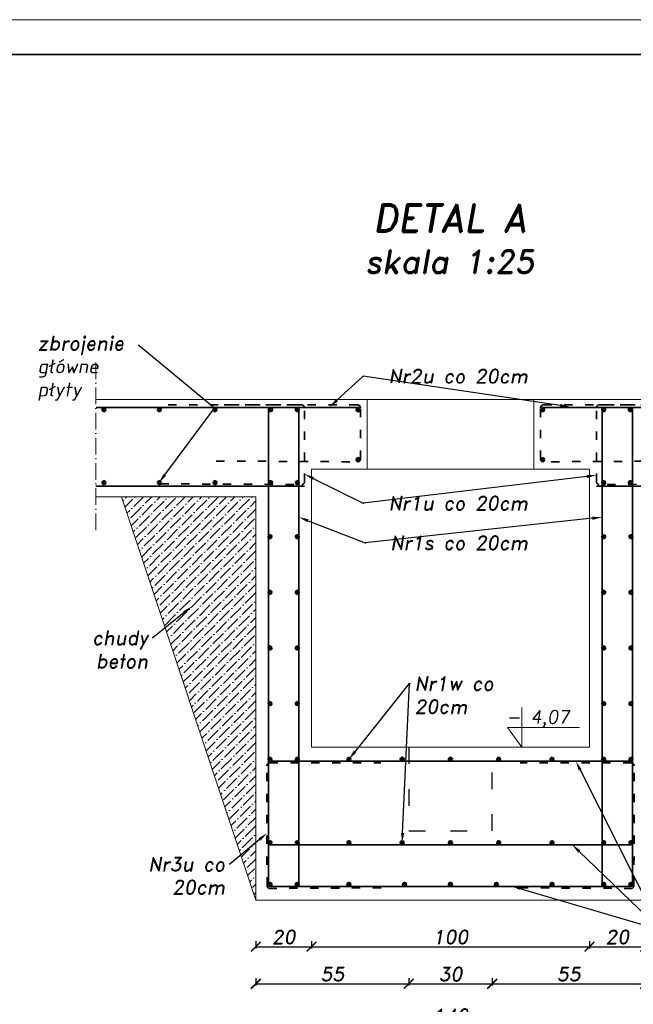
# Model space of a CAD drawing. Header units: millimetres. Extents: x 300938 to 312016, y 11971 to 20881.
# Tile 238 of 239: x 311287 to 311728, y 19334 to 20042. Entities that reach past the tile are written whole.
import ezdxf
from ezdxf import colors
from ezdxf.entities.mleader import LeaderData, LeaderLine
from ezdxf.math import Vec2, Vec3

# ---------------------------------------------------------------- set-up
doc = ezdxf.new("R2010")
doc.units = ezdxf.units.MM
doc.linetypes.add('ACAD_ISO03W100', pattern=[30, 12, -18])
doc.linetypes.add('ACAD_ISO10W100', pattern=[18, 12, -3, 0, -3])
for name, color, linetype, lineweight in [('konstrukcja', 3, 'Continuous', 35), ('konstrukcja wymiary', 1, 'Continuous', 13), ('kreskowanie', 253, 'Continuous', 0), ('linie widok', 2, 'Continuous', 18), ('opisy', 2, 'Continuous', 18), ('osie', 5, 'ACAD_ISO10W100', 13), ('zbrojenie', 4, 'Continuous', 50), ('zbrojenie płyty', 141, 'Continuous', 35), ('ściana konstrukcja', 107, 'Continuous', 18)]:
    doc.layers.add(name, color=color, linetype=linetype, lineweight=lineweight)
doc.layers.add('przerywane', color=6, linetype='ACAD_ISO03W100')
doc.styles.add('KONSTRUKCJA', font='romand.shx', dxfattribs={"oblique": 10})
doc.dimstyles.new('150 do 125', dxfattribs={"dimtxt": 10, "dimasz": 7, "dimexe": 1.25, "dimexo": 0.625, "dimgap": 2, "dimtad": 1, "dimdec": 0, "dimlfac": 0.5, "dimrnd": 0.5, "dimtxsty": 'KONSTRUKCJA', "dimblk": 'ARCHTICK', "dimcen": 2.5, "dimadec": 0, "dimazin": 0, "dimtfac": 1, "dimtdec": 0, "dimtix": 1, "dimtmove": 0, "dimatfit": 3, "dimfxl": 4, "dimfxlon": 1, "dimarcsym": 0})

# ---------------------------------------------------------------- blocks, each defined once
blk = doc.blocks.new('_ArchTick')
at = {"color": 0, "linetype": 'ByBlock', "lineweight": 13, "const_width": 0.15}
blk.add_lwpolyline([(-0.5, -0.5), (0.5, 0.5)], dxfattribs=at)
blk = doc.blocks.new('*D1262')
at = {"layer": 'Defpoints', "color": 0, "transparency": 16777216}
for p in [(311536.64, 19768.82), (311536.64, 19718.82), (311869.44, 19718.82)]:
    blk.add_point(p, dxfattribs=at)
at = {"layer": 'konstrukcja wymiary', "color": 0, "lineweight": -2, "transparency": 16777216}
for p, q in [((311865.44, 19768.82), (311870.69, 19768.82)), ((311869.44, 19768.82), (311869.44, 19718.82)), ((311865.44, 19718.82), (311870.69, 19718.82))]:
    blk.add_line(p, q, dxfattribs=at)
at = {"layer": 'konstrukcja wymiary', "color": 0, "lineweight": -2, "transparency": 16777216, "xscale": 7, "yscale": 7, "zscale": 7}
for p, rotation in [((311869.44, 19768.82), 90), ((311869.44, 19718.82), 270)]:
    blk.add_blockref('_ArchTick', p, dxfattribs=dict(at, rotation=rotation))
at = {"layer": 'konstrukcja wymiary', "color": 0, "transparency": 16777216, "insert": (311862.44, 19743.82), "char_height": 10, "attachment_point": 5, "rotation": 90, "style": 'KONSTRUKCJA'}
blk.add_mtext('25', dxfattribs=at)
blk = doc.blocks.new('*D1263')
at = {"layer": 'Defpoints', "color": 0, "transparency": 16777216}
for p in [(311536.64, 19718.82), (311496.64, 19518.82), (311869.44, 19518.82)]:
    blk.add_point(p, dxfattribs=at)
at = {"layer": 'konstrukcja wymiary', "color": 0, "lineweight": -2, "transparency": 16777216}
for p, q in [((311865.44, 19718.82), (311870.69, 19718.82)), ((311869.44, 19718.82), (311869.44, 19518.82)), ((311865.44, 19518.82), (311870.69, 19518.82))]:
    blk.add_line(p, q, dxfattribs=at)
at = {"layer": 'konstrukcja wymiary', "color": 0, "lineweight": -2, "transparency": 16777216, "xscale": 7, "yscale": 7, "zscale": 7}
for p, rotation in [((311869.44, 19718.82), 90), ((311869.44, 19518.82), 270)]:
    blk.add_blockref('_ArchTick', p, dxfattribs=dict(at, rotation=rotation))
at = {"layer": 'konstrukcja wymiary', "color": 0, "transparency": 16777216, "insert": (311862.44, 19618.82), "char_height": 10, "attachment_point": 5, "rotation": 90, "style": 'KONSTRUKCJA'}
blk.add_mtext('100', dxfattribs=at)
blk = doc.blocks.new('*D1264')
at = {"layer": 'Defpoints', "color": 0, "transparency": 16777216}
for p in [(311496.64, 19518.82), (311566.64, 19458.82), (311869.44, 19458.82)]:
    blk.add_point(p, dxfattribs=at)
at = {"layer": 'konstrukcja wymiary', "color": 0, "lineweight": -2, "transparency": 16777216}
for p, q in [((311865.44, 19518.82), (311870.69, 19518.82)), ((311869.44, 19518.82), (311869.44, 19458.82)), ((311865.44, 19458.82), (311870.69, 19458.82))]:
    blk.add_line(p, q, dxfattribs=at)
at = {"layer": 'konstrukcja wymiary', "color": 0, "lineweight": -2, "transparency": 16777216, "xscale": 7, "yscale": 7, "zscale": 7}
for p, rotation in [((311869.44, 19518.82), 90), ((311869.44, 19458.82), 270)]:
    blk.add_blockref('_ArchTick', p, dxfattribs=dict(at, rotation=rotation))
at = {"layer": 'konstrukcja wymiary', "color": 0, "transparency": 16777216, "insert": (311862.44, 19488.82), "char_height": 10, "attachment_point": 5, "rotation": 90, "style": 'KONSTRUKCJA'}
blk.add_mtext('30', dxfattribs=at)
blk = doc.blocks.new('*D1265')
at = {"layer": 'Defpoints', "color": 0, "transparency": 16777216}
for p in [(311566.64, 19458.82), (311736.64, 19408.82), (311869.44, 19408.82)]:
    blk.add_point(p, dxfattribs=at)
at = {"layer": 'konstrukcja wymiary', "color": 0, "lineweight": -2, "transparency": 16777216}
for p, q in [((311865.44, 19458.82), (311870.69, 19458.82)), ((311869.44, 19458.82), (311869.44, 19408.82)), ((311865.44, 19408.82), (311870.69, 19408.82))]:
    blk.add_line(p, q, dxfattribs=at)
at = {"layer": 'konstrukcja wymiary', "color": 0, "lineweight": -2, "transparency": 16777216, "xscale": 7, "yscale": 7, "zscale": 7}
for p, rotation in [((311869.44, 19458.82), 90), ((311869.44, 19408.82), 270)]:
    blk.add_blockref('_ArchTick', p, dxfattribs=dict(at, rotation=rotation))
at = {"layer": 'konstrukcja wymiary', "color": 0, "transparency": 16777216, "insert": (311862.44, 19433.82), "char_height": 10, "attachment_point": 5, "rotation": 90, "style": 'KONSTRUKCJA'}
blk.add_mtext('25', dxfattribs=at)
blk = doc.blocks.new('*D1268')
at = {"layer": 'Defpoints', "color": 0, "transparency": 16777216}
for p in [(311496.64, 19518.82), (311456.64, 19468.82), (311496.64, 19375.48)]:
    blk.add_point(p, dxfattribs=at)
at = {"layer": 'konstrukcja wymiary', "color": 0, "lineweight": -2, "transparency": 16777216}
for p, q in [((311456.64, 19379.48), (311456.64, 19374.23)), ((311496.64, 19379.48), (311496.64, 19374.23)), ((311456.64, 19375.48), (311496.64, 19375.48))]:
    blk.add_line(p, q, dxfattribs=at)
at = {"layer": 'konstrukcja wymiary', "color": 0, "lineweight": -2, "transparency": 16777216, "xscale": 7, "yscale": 7, "zscale": 7, "rotation": 180}
blk.add_blockref('_ArchTick', (311456.64, 19375.48), dxfattribs=at)
at = {"layer": 'konstrukcja wymiary', "color": 0, "lineweight": -2, "transparency": 16777216, "xscale": 7, "yscale": 7, "zscale": 7}
blk.add_blockref('_ArchTick', (311496.64, 19375.48), dxfattribs=at)
at = {"layer": 'konstrukcja wymiary', "color": 0, "transparency": 16777216, "insert": (311476.64, 19382.48), "char_height": 10, "attachment_point": 5, "style": 'KONSTRUKCJA'}
blk.add_mtext('20', dxfattribs=at)
blk = doc.blocks.new('*D1269')
at = {"layer": 'Defpoints', "color": 0, "transparency": 16777216}
for p in [(311496.64, 19518.82), (311696.64, 19518.82), (311696.64, 19375.48)]:
    blk.add_point(p, dxfattribs=at)
at = {"layer": 'konstrukcja wymiary', "color": 0, "lineweight": -2, "transparency": 16777216}
for p, q in [((311496.64, 19379.48), (311496.64, 19374.23)), ((311696.64, 19379.48), (311696.64, 19374.23)), ((311496.64, 19375.48), (311696.64, 19375.48))]:
    blk.add_line(p, q, dxfattribs=at)
at = {"layer": 'konstrukcja wymiary', "color": 0, "lineweight": -2, "transparency": 16777216, "xscale": 7, "yscale": 7, "zscale": 7, "rotation": 180}
blk.add_blockref('_ArchTick', (311496.64, 19375.48), dxfattribs=at)
at = {"layer": 'konstrukcja wymiary', "color": 0, "lineweight": -2, "transparency": 16777216, "xscale": 7, "yscale": 7, "zscale": 7}
blk.add_blockref('_ArchTick', (311696.64, 19375.48), dxfattribs=at)
at = {"layer": 'konstrukcja wymiary', "color": 0, "transparency": 16777216, "insert": (311596.64, 19382.48), "char_height": 10, "attachment_point": 5, "style": 'KONSTRUKCJA'}
blk.add_mtext('100', dxfattribs=at)
blk = doc.blocks.new('*D1270')
at = {"layer": 'Defpoints', "color": 0, "transparency": 16777216}
for p in [(311696.64, 19518.82), (311736.64, 19408.82), (311736.64, 19375.48)]:
    blk.add_point(p, dxfattribs=at)
at = {"layer": 'konstrukcja wymiary', "color": 0, "lineweight": -2, "transparency": 16777216}
for p, q in [((311696.64, 19379.48), (311696.64, 19374.23)), ((311736.64, 19379.48), (311736.64, 19374.23)), ((311696.64, 19375.48), (311736.64, 19375.48))]:
    blk.add_line(p, q, dxfattribs=at)
at = {"layer": 'konstrukcja wymiary', "color": 0, "lineweight": -2, "transparency": 16777216, "xscale": 7, "yscale": 7, "zscale": 7, "rotation": 180}
blk.add_blockref('_ArchTick', (311696.64, 19375.48), dxfattribs=at)
at = {"layer": 'konstrukcja wymiary', "color": 0, "lineweight": -2, "transparency": 16777216, "xscale": 7, "yscale": 7, "zscale": 7}
blk.add_blockref('_ArchTick', (311736.64, 19375.48), dxfattribs=at)
at = {"layer": 'konstrukcja wymiary', "color": 0, "transparency": 16777216, "insert": (311716.64, 19382.48), "char_height": 10, "attachment_point": 5, "style": 'KONSTRUKCJA'}
blk.add_mtext('20', dxfattribs=at)
blk = doc.blocks.new('*D1271')
at = {"layer": 'Defpoints', "color": 0, "transparency": 16777216}
for p in [(311566.64, 19458.82), (311456.64, 19408.82), (311566.64, 19348.82)]:
    blk.add_point(p, dxfattribs=at)
at = {"layer": 'konstrukcja wymiary', "color": 0, "lineweight": -2, "transparency": 16777216}
for p, q in [((311456.64, 19352.82), (311456.64, 19347.57)), ((311566.64, 19352.82), (311566.64, 19347.57)), ((311456.64, 19348.82), (311566.64, 19348.82))]:
    blk.add_line(p, q, dxfattribs=at)
at = {"layer": 'konstrukcja wymiary', "color": 0, "lineweight": -2, "transparency": 16777216, "xscale": 7, "yscale": 7, "zscale": 7, "rotation": 180}
blk.add_blockref('_ArchTick', (311456.64, 19348.82), dxfattribs=at)
at = {"layer": 'konstrukcja wymiary', "color": 0, "lineweight": -2, "transparency": 16777216, "xscale": 7, "yscale": 7, "zscale": 7}
blk.add_blockref('_ArchTick', (311566.64, 19348.82), dxfattribs=at)
at = {"layer": 'konstrukcja wymiary', "color": 0, "transparency": 16777216, "insert": (311511.64, 19355.82), "char_height": 10, "attachment_point": 5, "style": 'KONSTRUKCJA'}
blk.add_mtext('55', dxfattribs=at)
blk = doc.blocks.new('*D1272')
at = {"layer": 'Defpoints', "color": 0, "transparency": 16777216}
for p in [(311566.64, 19458.82), (311626.64, 19458.82), (311626.64, 19348.82)]:
    blk.add_point(p, dxfattribs=at)
at = {"layer": 'konstrukcja wymiary', "color": 0, "lineweight": -2, "transparency": 16777216}
for p, q in [((311566.64, 19352.82), (311566.64, 19347.57)), ((311626.64, 19352.82), (311626.64, 19347.57)), ((311566.64, 19348.82), (311626.64, 19348.82))]:
    blk.add_line(p, q, dxfattribs=at)
at = {"layer": 'konstrukcja wymiary', "color": 0, "lineweight": -2, "transparency": 16777216, "xscale": 7, "yscale": 7, "zscale": 7, "rotation": 180}
blk.add_blockref('_ArchTick', (311566.64, 19348.82), dxfattribs=at)
at = {"layer": 'konstrukcja wymiary', "color": 0, "lineweight": -2, "transparency": 16777216, "xscale": 7, "yscale": 7, "zscale": 7}
blk.add_blockref('_ArchTick', (311626.64, 19348.82), dxfattribs=at)
at = {"layer": 'konstrukcja wymiary', "color": 0, "transparency": 16777216, "insert": (311596.64, 19355.82), "char_height": 10, "attachment_point": 5, "style": 'KONSTRUKCJA'}
blk.add_mtext('30', dxfattribs=at)
blk = doc.blocks.new('*D1273')
at = {"layer": 'Defpoints', "color": 0, "transparency": 16777216}
for p in [(311626.64, 19458.82), (311736.64, 19408.82), (311736.64, 19348.82)]:
    blk.add_point(p, dxfattribs=at)
at = {"layer": 'konstrukcja wymiary', "color": 0, "lineweight": -2, "transparency": 16777216}
for p, q in [((311626.64, 19352.82), (311626.64, 19347.57)), ((311736.64, 19352.82), (311736.64, 19347.57)), ((311626.64, 19348.82), (311736.64, 19348.82))]:
    blk.add_line(p, q, dxfattribs=at)
at = {"layer": 'konstrukcja wymiary', "color": 0, "lineweight": -2, "transparency": 16777216, "xscale": 7, "yscale": 7, "zscale": 7, "rotation": 180}
blk.add_blockref('_ArchTick', (311626.64, 19348.82), dxfattribs=at)
at = {"layer": 'konstrukcja wymiary', "color": 0, "lineweight": -2, "transparency": 16777216, "xscale": 7, "yscale": 7, "zscale": 7}
blk.add_blockref('_ArchTick', (311736.64, 19348.82), dxfattribs=at)
at = {"layer": 'konstrukcja wymiary', "color": 0, "transparency": 16777216, "insert": (311681.64, 19355.82), "char_height": 10, "attachment_point": 5, "style": 'KONSTRUKCJA'}
blk.add_mtext('55', dxfattribs=at)
blk = doc.blocks.new('*D1274')
at = {"layer": 'Defpoints', "color": 0, "transparency": 16777216}
for p in [(311456.64, 19408.82), (311736.64, 19408.82), (311736.64, 19318.82)]:
    blk.add_point(p, dxfattribs=at)
at = {"layer": 'konstrukcja wymiary', "color": 0, "lineweight": -2, "transparency": 16777216}
for p, q in [((311456.64, 19322.82), (311456.64, 19317.57)), ((311736.64, 19322.82), (311736.64, 19317.57)), ((311456.64, 19318.82), (311736.64, 19318.82))]:
    blk.add_line(p, q, dxfattribs=at)
at = {"layer": 'konstrukcja wymiary', "color": 0, "lineweight": -2, "transparency": 16777216, "xscale": 7, "yscale": 7, "zscale": 7, "rotation": 180}
blk.add_blockref('_ArchTick', (311456.64, 19318.82), dxfattribs=at)
at = {"layer": 'konstrukcja wymiary', "color": 0, "lineweight": -2, "transparency": 16777216, "xscale": 7, "yscale": 7, "zscale": 7}
blk.add_blockref('_ArchTick', (311736.64, 19318.82), dxfattribs=at)
at = {"layer": 'konstrukcja wymiary', "color": 0, "transparency": 16777216, "insert": (311596.64, 19325.82), "char_height": 10, "attachment_point": 5, "style": 'KONSTRUKCJA'}
blk.add_mtext('140', dxfattribs=at)

msp = doc.modelspace()

# ---------------------------------------------------------------- hatches: boundary and pattern name
at = {"layer": 'kreskowanie'}
h = msp.add_hatch(dxfattribs=at)
h.set_pattern_fill('ANSI36', color=256, scale=1.333333, style=0)
h.set_pattern_definition([(45, (111687.676, 8566.1814), (2.24506401, 8.23190136), [10.58333323, -2.11666665, 0, -2.11666665])])
h.paths.add_polyline_path([(311456.644, 19408.816), (311456.644, 19698.816), (311360.004, 19698.816)])
at = {"layer": 'zbrojenie', "linetype": 'Continuous', "ltscale": 0.7}
h = msp.add_hatch(color=256, dxfattribs=at)
edge = h.paths.add_edge_path()
edge.add_arc((311347.325, 19761.477), 1.2, -180, 180, ccw=False)
h = msp.add_hatch(color=256, dxfattribs=at)
edge = h.paths.add_edge_path()
edge.add_arc((311387.325, 19761.477), 1.2, -180, 180, ccw=False)
h = msp.add_hatch(color=256, dxfattribs=at)
edge = h.paths.add_edge_path()
edge.add_arc((311427.325, 19761.477), 1.2, -180, 180, ccw=False)
h = msp.add_hatch(color=256, dxfattribs=at)
edge = h.paths.add_edge_path()
edge.add_arc((311467.325, 19761.477), 1.2, -180, 180, ccw=False)
h = msp.add_hatch(color=256, dxfattribs=at)
edge = h.paths.add_edge_path()
edge.add_arc((311486.41, 19761.477), 1.2, -180, 180, ccw=False)
h = msp.add_hatch(color=256, dxfattribs=at)
edge = h.paths.add_edge_path()
edge.add_arc((311530.24, 19761.477), 1.2, -180, 180, ccw=False)
h = msp.add_hatch(color=256, dxfattribs=at)
edge = h.paths.add_edge_path()
edge.add_arc((311663.049, 19761.477), 1.2, 0, 360)
h = msp.add_hatch(color=256, dxfattribs=at)
edge = h.paths.add_edge_path()
edge.add_arc((311706.879, 19761.477), 1.2, 0, 360)
h = msp.add_hatch(color=256, dxfattribs=at)
edge = h.paths.add_edge_path()
edge.add_arc((311725.964, 19761.477), 1.2, 0, 360)
h = msp.add_hatch(color=256, dxfattribs=at)
edge = h.paths.add_edge_path()
edge.add_arc((311530.24, 19725.555), 1.2, -180, 180, ccw=False)
h = msp.add_hatch(color=256, dxfattribs=at)
edge = h.paths.add_edge_path()
edge.add_arc((311663.049, 19725.555), 1.2, 0, 360)
h = msp.add_hatch(color=256, dxfattribs=at)
edge = h.paths.add_edge_path()
edge.add_arc((311347.325, 19709.114), 1.2, -180, 180, ccw=False)
h = msp.add_hatch(color=256, dxfattribs=at)
edge = h.paths.add_edge_path()
edge.add_arc((311387.325, 19709.114), 1.2, -180, 180, ccw=False)
h = msp.add_hatch(color=256, dxfattribs=at)
edge = h.paths.add_edge_path()
edge.add_arc((311427.325, 19709.114), 1.2, -180, 180, ccw=False)
h = msp.add_hatch(color=256, dxfattribs=at)
edge = h.paths.add_edge_path()
edge.add_arc((311467.325, 19709.114), 1.2, -180, 180, ccw=False)
h = msp.add_hatch(color=256, dxfattribs=at)
edge = h.paths.add_edge_path()
edge.add_arc((311486.41, 19709.114), 1.2, -180, 180, ccw=False)
h = msp.add_hatch(color=256, dxfattribs=at)
edge = h.paths.add_edge_path()
edge.add_arc((311706.879, 19709.114), 1.2, 0, 360)
h = msp.add_hatch(color=256, dxfattribs=at)
edge = h.paths.add_edge_path()
edge.add_arc((311725.964, 19709.114), 1.2, 0, 360)
h = msp.add_hatch(color=256, dxfattribs=at)
edge = h.paths.add_edge_path()
edge.add_arc((311466.879, 19670.195), 1.2, 0, 360)
h = msp.add_hatch(color=256, dxfattribs=at)
edge = h.paths.add_edge_path()
edge.add_arc((311486.41, 19670.195), 1.2, -180, 180, ccw=False)
h = msp.add_hatch(color=256, dxfattribs=at)
edge = h.paths.add_edge_path()
edge.add_arc((311706.879, 19670.195), 1.2, 0, 360)
h = msp.add_hatch(color=256, dxfattribs=at)
edge = h.paths.add_edge_path()
edge.add_arc((311726.41, 19670.195), 1.2, -180, 180, ccw=False)
h = msp.add_hatch(color=256, dxfattribs=at)
edge = h.paths.add_edge_path()
edge.add_arc((311466.879, 19630.195), 1.2, 0, 360)
h = msp.add_hatch(color=256, dxfattribs=at)
edge = h.paths.add_edge_path()
edge.add_arc((311486.41, 19630.195), 1.2, -180, 180, ccw=False)
h = msp.add_hatch(color=256, dxfattribs=at)
edge = h.paths.add_edge_path()
edge.add_arc((311706.879, 19630.195), 1.2, 0, 360)
h = msp.add_hatch(color=256, dxfattribs=at)
edge = h.paths.add_edge_path()
edge.add_arc((311726.41, 19630.195), 1.2, -180, 180, ccw=False)
h = msp.add_hatch(color=256, dxfattribs=at)
edge = h.paths.add_edge_path()
edge.add_arc((311466.879, 19590.195), 1.2, 0, 360)
h = msp.add_hatch(color=256, dxfattribs=at)
edge = h.paths.add_edge_path()
edge.add_arc((311486.41, 19590.195), 1.2, -180, 180, ccw=False)
h = msp.add_hatch(color=256, dxfattribs=at)
edge = h.paths.add_edge_path()
edge.add_arc((311706.879, 19590.195), 1.2, 0, 360)
h = msp.add_hatch(color=256, dxfattribs=at)
edge = h.paths.add_edge_path()
edge.add_arc((311726.41, 19590.195), 1.2, -180, 180, ccw=False)
h = msp.add_hatch(color=256, dxfattribs=at)
edge = h.paths.add_edge_path()
edge.add_arc((311466.879, 19550.195), 1.2, 0, 360)
h = msp.add_hatch(color=256, dxfattribs=at)
edge = h.paths.add_edge_path()
edge.add_arc((311486.41, 19550.195), 1.2, -180, 180, ccw=False)
h = msp.add_hatch(color=256, dxfattribs=at)
edge = h.paths.add_edge_path()
edge.add_arc((311706.879, 19550.195), 1.2, 0, 360)
h = msp.add_hatch(color=256, dxfattribs=at)
edge = h.paths.add_edge_path()
edge.add_arc((311726.41, 19550.195), 1.2, -180, 180, ccw=False)
h = msp.add_hatch(color=256, dxfattribs=at)
edge = h.paths.add_edge_path()
edge.add_arc((311466.879, 19510.195), 1.2, 0, 360)
h = msp.add_hatch(color=256, dxfattribs=at)
edge = h.paths.add_edge_path()
edge.add_arc((311486.41, 19510.195), 1.2, -180, 180, ccw=False)
h = msp.add_hatch(color=256, dxfattribs=at)
edge = h.paths.add_edge_path()
edge.add_arc((311523.585, 19510.195), 1.2, -180, 180, ccw=False)
h = msp.add_hatch(color=256, dxfattribs=at)
edge = h.paths.add_edge_path()
edge.add_arc((311561.891, 19510.195), 1.2, -180, 180, ccw=False)
h = msp.add_hatch(color=256, dxfattribs=at)
edge = h.paths.add_edge_path()
edge.add_arc((311596.644, 19510.195), 1.2, -180, 180, ccw=False)
h = msp.add_hatch(color=256, dxfattribs=at)
edge = h.paths.add_edge_path()
edge.add_arc((311631.398, 19510.195), 1.2, 0, 360)
h = msp.add_hatch(color=256, dxfattribs=at)
edge = h.paths.add_edge_path()
edge.add_arc((311669.703, 19510.195), 1.2, 0, 360)
h = msp.add_hatch(color=256, dxfattribs=at)
edge = h.paths.add_edge_path()
edge.add_arc((311706.879, 19510.195), 1.2, 0, 360)
h = msp.add_hatch(color=256, dxfattribs=at)
edge = h.paths.add_edge_path()
edge.add_arc((311726.41, 19510.195), 1.2, -180, 180, ccw=False)
h = msp.add_hatch(color=256, dxfattribs=at)
edge = h.paths.add_edge_path()
edge.add_arc((311466.879, 19450.195), 1.2, 0, 360)
h = msp.add_hatch(color=256, dxfattribs=at)
edge = h.paths.add_edge_path()
edge.add_arc((311486.41, 19450.195), 1.2, -180, 180, ccw=False)
h = msp.add_hatch(color=256, dxfattribs=at)
edge = h.paths.add_edge_path()
edge.add_arc((311523.585, 19450.195), 1.2, -180, 180, ccw=False)
h = msp.add_hatch(color=256, dxfattribs=at)
edge = h.paths.add_edge_path()
edge.add_arc((311561.891, 19450.195), 1.2, -180, 180, ccw=False)
h = msp.add_hatch(color=256, dxfattribs=at)
edge = h.paths.add_edge_path()
edge.add_arc((311596.644, 19450.195), 1.2, -180, 180, ccw=False)
h = msp.add_hatch(color=256, dxfattribs=at)
edge = h.paths.add_edge_path()
edge.add_arc((311631.398, 19450.195), 1.2, 0, 360)
h = msp.add_hatch(color=256, dxfattribs=at)
edge = h.paths.add_edge_path()
edge.add_arc((311669.703, 19450.195), 1.2, 0, 360)
h = msp.add_hatch(color=256, dxfattribs=at)
edge = h.paths.add_edge_path()
edge.add_arc((311706.879, 19450.195), 1.2, 0, 360)
h = msp.add_hatch(color=256, dxfattribs=at)
edge = h.paths.add_edge_path()
edge.add_arc((311726.41, 19450.195), 1.2, -180, 180, ccw=False)
h = msp.add_hatch(color=256, dxfattribs=at)
edge = h.paths.add_edge_path()
edge.add_arc((311466.879, 19420.195), 1.2, 0, 360)
h = msp.add_hatch(color=256, dxfattribs=at)
edge = h.paths.add_edge_path()
edge.add_arc((311486.41, 19420.195), 1.2, -180, 180, ccw=False)
h = msp.add_hatch(color=256, dxfattribs=at)
edge = h.paths.add_edge_path()
edge.add_arc((311523.585, 19420.195), 1.2, -180, 180, ccw=False)
h = msp.add_hatch(color=256, dxfattribs=at)
edge = h.paths.add_edge_path()
edge.add_arc((311563.585, 19420.195), 1.2, -180, 180, ccw=False)
h = msp.add_hatch(color=256, dxfattribs=at)
edge = h.paths.add_edge_path()
edge.add_arc((311596.644, 19420.195), 1.2, -180, 180, ccw=False)
h = msp.add_hatch(color=256, dxfattribs=at)
edge = h.paths.add_edge_path()
edge.add_arc((311629.703, 19420.195), 1.2, 0, 360)
h = msp.add_hatch(color=256, dxfattribs=at)
edge = h.paths.add_edge_path()
edge.add_arc((311669.703, 19420.195), 1.2, 0, 360)
h = msp.add_hatch(color=256, dxfattribs=at)
edge = h.paths.add_edge_path()
edge.add_arc((311706.879, 19420.195), 1.2, 0, 360)
h = msp.add_hatch(color=256, dxfattribs=at)
edge = h.paths.add_edge_path()
edge.add_arc((311726.41, 19420.195), 1.2, -180, 180, ccw=False)

# ---------------------------------------------------------------- linework, layer by layer
at = {"layer": 'konstrukcja'}
msp.add_lwpolyline([(311991.285, 20016.794), (311991.285, 17966.794), (306291.285, 17966.794), (306291.285, 20016.794)], close=True, dxfattribs=at)
at = {"layer": 'konstrukcja wymiary'}
for p, q in [((311647.881, 19518.816), (311647.881, 19547.342)), ((311637.579, 19533.079), (311689.492, 19533.079)), ((311637.579, 19533.079), (311647.881, 19518.816))]:
    msp.add_line(p, q, dxfattribs=at)
msp.add_lwpolyline([(312016.285, 20041.794), (312016.285, 17941.794), (306266.285, 17941.794), (306266.285, 20041.794)], close=True, dxfattribs=at)
at = {"layer": 'linie widok'}
for p, q in [((311536.644, 19768.816), (311656.644, 19768.816)), ((311656.644, 19718.816), (311536.644, 19718.816))]:
    msp.add_line(p, q, dxfattribs=at)
at = {"layer": 'osie'}
msp.add_line((311341.644, 19795.483), (311341.644, 19672.15), dxfattribs=at)
at = {"layer": 'przerywane'}
for p, q in [((311566.644, 19518.816), (311566.644, 19458.816)), ((311626.644, 19458.816), (311626.644, 19518.816)), ((311566.644, 19458.816), (311626.644, 19458.816))]:
    msp.add_line(p, q, dxfattribs=at)
at = {"layer": 'zbrojenie', "linetype": 'Continuous', "ltscale": 0.7}
for centre in [(311347.325, 19761.477), (311387.325, 19761.477), (311427.325, 19761.477), (311467.325, 19761.477), (311486.41, 19761.477), (311530.24, 19761.477), (311663.049, 19761.477), (311706.879, 19761.477), (311725.964, 19761.477), (311530.24, 19725.555), (311663.049, 19725.555), (311347.325, 19709.114), (311387.325, 19709.114), (311427.325, 19709.114), (311467.325, 19709.114), (311486.41, 19709.114), (311706.879, 19709.114), (311725.964, 19709.114), (311466.879, 19670.195), (311486.41, 19670.195), (311706.879, 19670.195), (311726.41, 19670.195), (311466.879, 19630.195), (311486.41, 19630.195), (311706.879, 19630.195), (311726.41, 19630.195), (311466.879, 19590.195), (311486.41, 19590.195), (311706.879, 19590.195), (311726.41, 19590.195), (311466.879, 19550.195), (311486.41, 19550.195), (311706.879, 19550.195), (311726.41, 19550.195), (311466.879, 19510.195), (311486.41, 19510.195), (311523.585, 19510.195), (311561.891, 19510.195), (311596.644, 19510.195), (311631.398, 19510.195), (311669.703, 19510.195), (311706.879, 19510.195), (311726.41, 19510.195), (311466.879, 19450.195), (311486.41, 19450.195), (311523.585, 19450.195), (311561.891, 19450.195), (311596.644, 19450.195), (311631.398, 19450.195), (311669.703, 19450.195), (311706.879, 19450.195), (311726.41, 19450.195), (311466.879, 19420.195), (311486.41, 19420.195), (311523.585, 19420.195), (311563.585, 19420.195), (311596.644, 19420.195), (311629.703, 19420.195), (311669.703, 19420.195), (311706.879, 19420.195), (311726.41, 19420.195)]:
    msp.add_circle(centre, 1.2, dxfattribs=at)
at = {"layer": 'zbrojenie płyty'}
for p, q in [((311341.755, 19763.093), (311530.938, 19763.093)), ((311851.534, 19763.093), (311662.35, 19763.093)), ((311341.644, 19706.596), (311491.551, 19706.596)), ((311851.644, 19706.596), (311701.738, 19706.596)), ((311466.644, 19508.816), (311726.644, 19508.816)), ((311466.644, 19448.816), (311726.644, 19448.816)), ((311466.644, 19418.816), (311726.644, 19418.816))]:
    msp.add_line(p, q, dxfattribs=at)
at = {"layer": 'zbrojenie płyty', "linetype": 'ACAD_ISO03W100', "ltscale": 0.5}
for points in [[(311387.963, 19708.199), (311489.635, 19707.718, 0.4155889), (311491.644, 19709.718), (311491.644, 19762.892, 0.4142136), (311489.644, 19764.892), (311387.963, 19764.892)], [(311428.177, 19724.528), (311529.85, 19724.047, 0.4155889), (311531.859, 19726.047), (311531.859, 19762.892, 0.4142136), (311529.859, 19764.892), (311428.177, 19764.892)], [(311765.112, 19724.528), (311663.439, 19724.047, -0.4155889), (311661.43, 19726.047), (311661.43, 19762.892, -0.4142136), (311663.43, 19764.892), (311765.112, 19764.892)], [(311805.326, 19708.199), (311703.654, 19707.718, -0.4155889), (311701.644, 19709.718), (311701.644, 19762.892, -0.4142136), (311703.644, 19764.892), (311805.326, 19764.892)], [(311546.695, 19417.756), (311466.696, 19417.377, -0.4155889), (311464.687, 19419.377), (311464.51, 19505.581, -0.4142136), (311466.51, 19507.581), (311546.51, 19507.581)], [(311646.594, 19417.756), (311726.593, 19417.377, 0.4155889), (311728.602, 19419.377), (311728.779, 19505.581, 0.4142136), (311726.779, 19507.581), (311646.779, 19507.581)]]:
    msp.add_lwpolyline(points, format="xyb", dxfattribs=at)
at = {"layer": 'zbrojenie płyty'}
for points in [[(311485.644, 19763.093), (311467.644, 19763.093, 0.4142136), (311465.644, 19761.093), (311465.644, 19420.816, 0.4142136), (311467.644, 19418.816), (311485.644, 19418.816, 0.4142136), (311487.644, 19420.816), (311487.644, 19761.093, 0.4142136)], [(311707.644, 19763.093), (311725.644, 19763.093, -0.4142136), (311727.644, 19761.093), (311727.644, 19420.816, -0.4142136), (311725.644, 19418.816), (311707.644, 19418.816, -0.4142136), (311705.644, 19420.816), (311705.644, 19761.093, -0.4142136)]]:
    msp.add_lwpolyline(points, format="xyb", close=True, dxfattribs=at)
at = {"layer": 'ściana konstrukcja'}
for p, q in [((311456.644, 19768.816), (311341.644, 19768.816)), ((311536.644, 19768.816), (311456.644, 19768.816)), ((311536.644, 19718.816), (311536.644, 19768.816)), ((311736.644, 19768.816), (311656.644, 19768.816)), ((311656.644, 19768.816), (311656.644, 19718.816)), ((311496.644, 19518.816), (311496.644, 19718.816)), ((311496.644, 19718.816), (311536.644, 19718.816)), ((311656.644, 19718.816), (311696.644, 19718.816)), ((311696.644, 19718.816), (311696.644, 19518.816)), ((311341.644, 19698.816), (311456.644, 19698.816)), ((311456.644, 19408.816), (311360.004, 19698.816)), ((311456.644, 19698.816), (311456.644, 19468.816)), ((311696.644, 19518.816), (311496.644, 19518.816)), ((311456.644, 19468.816), (311456.644, 19408.816)), ((311456.644, 19408.816), (311516.644, 19408.816)), ((311516.644, 19408.816), (311676.644, 19408.816)), ((311676.644, 19408.816), (311736.644, 19408.816))]:
    msp.add_line(p, q, dxfattribs=at)

# ---------------------------------------------------------------- texts
at = {"layer": 'opisy', "attachment_point": 1, "style": 'KONSTRUKCJA'}
for s, insert, char_height, width in [('\\pxqc;{\\H1.6667x;DETAL A\\P\\H0.83333x;skala 1:25}', (310946.692, 19909.105), 11.88, 1298.66629), ('-', (311636.74, 19545.311), 9.296, 182.19098), ('4,07', (311654.184, 19545.311), 9.2958, 182.19098)]:
    msp.add_mtext(s, dxfattribs=dict(at, insert=insert, char_height=char_height, width=width))

# ---------------------------------------------------------------- dimensions: what is measured, and where the dimension line sits
at = {"layer": 'konstrukcja wymiary'}
for base, p1, p2, picture, middle in [((311869.437, 19718.816), (311536.644, 19768.816), (311536.644, 19718.816), '*D1262', (311862.437, 19743.816)), ((311869.437, 19518.816), (311536.644, 19718.816), (311496.644, 19518.816), '*D1263', (311862.437, 19618.816)), ((311869.437, 19458.816), (311496.644, 19518.816), (311566.644, 19458.816), '*D1264', (311862.437, 19488.816)), ((311869.437, 19408.816), (311566.644, 19458.816), (311736.644, 19408.816), '*D1265', (311862.437, 19433.816))]:
    dim = msp.add_linear_dim(base=base, p1=p1, p2=p2, angle=90, dimstyle='150 do 125', dxfattribs=at)
    dim.commit()
    dim.dimension.update_dxf_attribs({"geometry": picture, "text_midpoint": middle})
for base, p1, p2, picture, middle in [((311496.644, 19375.483), (311456.644, 19468.816), (311496.644, 19518.816), '*D1268', (311476.644, 19382.483)), ((311696.644, 19375.483), (311496.644, 19518.816), (311696.644, 19518.816), '*D1269', (311596.644, 19382.483)), ((311736.644, 19375.483), (311696.644, 19518.816), (311736.644, 19408.816), '*D1270', (311716.644, 19382.483)), ((311566.644, 19348.816), (311456.644, 19408.816), (311566.644, 19458.816), '*D1271', (311511.644, 19355.816)), ((311626.644, 19348.816), (311566.644, 19458.816), (311626.644, 19458.816), '*D1272', (311596.644, 19355.816)), ((311736.644, 19348.816), (311626.644, 19458.816), (311736.644, 19408.816), '*D1273', (311681.644, 19355.816))]:
    dim = msp.add_linear_dim(base=base, p1=p1, p2=p2, dimstyle='150 do 125', dxfattribs=at)
    dim.commit()
    dim.dimension.update_dxf_attribs({"geometry": picture, "text_midpoint": middle})
dim = msp.add_linear_dim(base=(311736.644, 19318.816), p1=(311456.644, 19408.816), p2=(311736.644, 19408.816), dimstyle='150 do 125', override={"dimtxsty": 'KONSTRUKCJA'}, dxfattribs=at)
dim.commit()
dim.dimension.update_dxf_attribs({"geometry": '*D1274', "text_midpoint": (311596.644, 19325.816)})

# ---------------------------------------------------------------- leaders
at = {"layer": 'opisy'}
ml = msp.add_multileader_mtext('Standard', dxfattribs=at)
ml.set_content('zbrojenie\\Pgłówne\\Ppłyty', color=256, style='KONSTRUKCJA')
ml.set_leader_properties()
ml.build(insert=Vec2(0, 0))
ml.multileader.update_dxf_attribs({"dogleg_length": 0.36, "arrow_head_size": 7})
ctx = ml.context
ctx.base_point, ctx.char_height, ctx.arrow_head_size, ctx.landing_gap_size, ctx.plane_origin = Vec3(311296.624, 19807.629), 10, 7, 2.97, Vec3(311557.327, 19596.826)
notes = []
notes.append((ctx, [(0, (1, 1, 0), (311372.48, 19807.629), (-1, 0), 0.535, [(1, [(311386.93, 19708.971), (311426.93, 19762.659)], 0, [])])]))
ctx.mtext.insert, ctx.mtext.flow_direction = Vec3(311299.594, 19814.296), 5
ml = msp.add_multileader_mtext('Standard', dxfattribs=at)
ml.set_content('Nr2u co 20cm', color=256, style='KONSTRUKCJA')
ml.set_leader_properties()
ml.build(insert=Vec2(0, 0))
ml.multileader.update_dxf_attribs({"dogleg_length": 0.535, "arrow_head_size": 7})
ctx = ml.context
ctx.base_point, ctx.char_height, ctx.arrow_head_size, ctx.landing_gap_size, ctx.plane_origin = Vec3(311534.38, 19785.661), 10, 7, 2.97, Vec3(311061.376, 19755.633)
ctx.text_align_type = 2
notes.append((ctx, [(1, (1, 1, 0), (311533.846, 19785.661), (1, 0), 0.535, [(0, [(311682.463, 19763.496)], 0, []), (1, [(311509.796, 19763.491)], 0, [])])]))
ctx.mtext.insert, ctx.mtext.alignment, ctx.mtext.flow_direction = Vec3(311652.334, 19790.661), 3, 5
ml = msp.add_multileader_mtext('Standard', dxfattribs=at)
ml.set_content('Nr1u co 20cm', color=256, style='KONSTRUKCJA')
ml.set_leader_properties()
ml.build(insert=Vec2(0, 0))
ml.multileader.update_dxf_attribs({"dogleg_length": 0.535, "arrow_head_size": 7})
ctx = ml.context
ctx.base_point, ctx.char_height, ctx.arrow_head_size, ctx.landing_gap_size, ctx.plane_origin = Vec3(311534.38, 19694.291), 10, 7, 2.97, Vec3(311061.376, 19706.244)
ctx.text_align_type = 2
notes.append((ctx, [(1, (1, 1, 0), (311533.846, 19694.291), (1, 0), 0.535, [(0, [(311701.644, 19714.35)], 0, []), (1, [(311491.644, 19715.119)], 0, [])])]))
ctx.mtext.insert, ctx.mtext.alignment, ctx.mtext.flow_direction = Vec3(311652.334, 19699.291), 3, 5
ml = msp.add_multileader_mtext('Standard', dxfattribs=at)
ml.set_content('Nr1s co 20cm', color=256, style='KONSTRUKCJA')
ml.set_leader_properties()
ml.build(insert=Vec2(0, 0))
ml.multileader.update_dxf_attribs({"dogleg_length": 0.535, "arrow_head_size": 7})
ctx = ml.context
ctx.base_point, ctx.char_height, ctx.arrow_head_size, ctx.landing_gap_size, ctx.plane_origin = Vec3(311535.809, 19665.858), 10, 7, 2.97, Vec3(311061.376, 19686.001)
ctx.text_align_type = 2
notes.append((ctx, [(1, (1, 1, 0), (311535.274, 19665.858), (1, 0), 0.535, [(0, [(311705.644, 19684.193)], 0, []), (1, [(311487.644, 19684.193)], 0, [])])]))
ctx.mtext.insert, ctx.mtext.alignment, ctx.mtext.flow_direction = Vec3(311652.334, 19670.858), 3, 5
ml = msp.add_multileader_mtext('Standard', dxfattribs=at)
ml.set_content('chudy\\Pbeton', color=256, style='KONSTRUKCJA')
ml.set_leader_properties()
ml.build(insert=Vec2(0, 0))
ml.multileader.update_dxf_attribs({"dogleg_length": 0.36, "arrow_head_size": 7})
ctx = ml.context
ctx.base_point, ctx.char_height, ctx.arrow_head_size, ctx.landing_gap_size, ctx.plane_origin = Vec3(311330.75, 19597.475), 10, 7, 2.97, Vec3(310813.393, 19600.577)
ctx.text_align_type = 2
notes.append((ctx, [(0, (1, 1, 0), (311382.628, 19597.475), (-1, 0), 0.535, [(0, [(311410.585, 19620.078)], 0, [])])]))
ctx.mtext.insert, ctx.mtext.alignment, ctx.mtext.flow_direction = Vec3(311379.124, 19602.475), 3, 5
ml = msp.add_multileader_mtext('Standard', dxfattribs=at)
ml.set_content('Nr1w co\\P20cm', color=256, style='KONSTRUKCJA')
ml.set_leader_properties()
ml.build(insert=Vec2(0, 0))
ml.multileader.update_dxf_attribs({"dogleg_length": 0.535, "arrow_head_size": 7})
ctx = ml.context
ctx.base_point, ctx.char_height, ctx.arrow_head_size, ctx.landing_gap_size, ctx.plane_origin = Vec3(311567.783, 19564.689), 10, 7, 2.97, Vec3(311075.293, 19615.332)
notes.append((ctx, [(1, (1, 1, 0), (311567.249, 19564.689), (1, 0), 0.535, [(0, [(311561.891, 19450.195)], 0, []), (1, [(311523.585, 19510.195)], 0, [])])]))
ctx.mtext.insert, ctx.mtext.flow_direction = Vec3(311570.753, 19569.689), 5
ml = msp.add_multileader_mtext('Standard', dxfattribs=at)
ml.set_content('Nr1w co 20cm', color=256, style='KONSTRUKCJA')
ml.set_leader_properties()
ml.build(insert=Vec2(0, 0))
ml.multileader.update_dxf_attribs({"dogleg_length": 0.535, "arrow_head_size": 7})
ctx = ml.context
ctx.base_point, ctx.char_height, ctx.arrow_head_size, ctx.landing_gap_size, ctx.plane_origin = Vec3(311748.466, 19387.395), 10, 7, 2.97, Vec3(311275.462, 19417.423)
notes.append((ctx, [(2, (1, 1, 0), (311747.931, 19387.395), (1, 0), 0.535, [(0, [(311684.2, 19448.816)], 0, []), (1, [(311686.779, 19508.816)], 0, []), (2, [(311639.863, 19419.402)], 0, [])])]))
ctx.mtext.insert, ctx.mtext.flow_direction = Vec3(311751.436, 19392.395), 5
ml = msp.add_multileader_mtext('Standard', dxfattribs=at)
ml.set_content('Nr3u co\\P20cm', color=256, style='KONSTRUKCJA')
ml.set_leader_properties()
ml.build(insert=Vec2(0, 0))
ml.multileader.update_dxf_attribs({"dogleg_length": 0.535, "arrow_head_size": 7})
ctx = ml.context
ctx.base_point, ctx.char_height, ctx.arrow_head_size, ctx.landing_gap_size, ctx.plane_origin = Vec3(311368.62, 19434.889), 10, 7, 2.97, Vec3(310843.543, 19464.916)
ctx.text_align_type = 2
notes.append((ctx, [(0, (1, 1, 0), (311438.005, 19434.889), (-1, 0), 0.535, [(0, [(311464.63, 19457.053)], 0, [])])]))
ctx.mtext.insert, ctx.mtext.alignment, ctx.mtext.flow_direction = Vec3(311434.501, 19439.889), 3, 5
for ctx, leaders in notes:
    for number, flags, end, landing, length, lines in leaders:
        leader = LeaderData()
        leader.index, (leader.has_last_leader_line, leader.has_dogleg_vector, leader.attachment_direction) = number, flags
        leader.last_leader_point, leader.dogleg_vector, leader.dogleg_length = Vec3(end), Vec3(landing), length
        for number, points, colour, breaks in lines:
            line = LeaderLine()
            line.index, line.vertices, line.color, line.breaks = number, Vec3.list(points), colors.encode_raw_color(colour), breaks
            leader.lines.append(line)
        ctx.leaders.append(leader)

doc.saveas('drawing.dxf')
